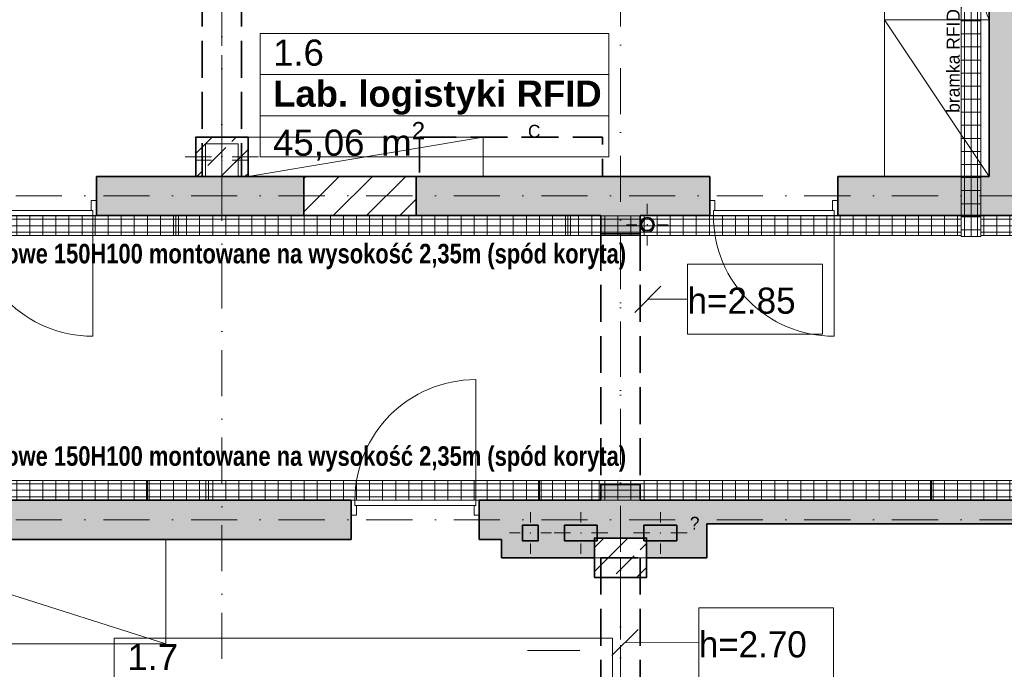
# Model space of a CAD drawing. Header units: millimetres. Extents: x 82175 to 237000, y 24756 to 471700.
# Tile 131 of 256: x 111823 to 119357, y 310335 to 315309. Entities that reach past the tile are written whole.
import ezdxf
from ezdxf.enums import TextEntityAlignment as Align

# ---------------------------------------------------------------- set-up
doc = ezdxf.new("R2010")
doc.units = ezdxf.units.MM
doc.linetypes.add('Krawędzie ukryte', pattern=[3.912222, 2.822222, -1.09])
doc.linetypes.add('Kropki i Kreski', pattern=[6.702778, 3.527778, -1.763889, 0, -1.411111])
for name, color, linetype, lineweight in [('#_EL - opis', 7, 'Continuous', 20), ('2DE_PRO_Cblf304L', 30, 'Continuous', 15), ('CP_DETAL', 33, 'Continuous', 9)]:
    doc.layers.add(name, color=color, linetype=linetype, lineweight=lineweight)
for name, color, linetype in [('- strefy pomieszczeń', 8, 'Continuous'), ('2D - Ogólne', 8, 'Continuous'), ('2D - Rysunki i Obrazki', 8, 'Continuous'), ('Drzwi Archicad', 8, 'Continuous'), ('Instalacje - Went_Klim', 8, 'Continuous'), ('Instalacje - Wod_Kan', 8, 'Continuous'), ('Konstrukcja - Belki', 8, 'Continuous'), ('Konstrukcja - Siatka mod', 8, 'Continuous'), ('Konstrukcja - Słupy', 8, 'Continuous'), ('Konstrukcja - Ściany nośne wew..P', 8, 'Continuous'), ('Opisy - Etykiety', 8, 'Continuous'), ('Opisy - Tekst', 8, 'Continuous'), ('PIONY INST', 8, 'Continuous'), ('Wnętrze - Umeblowanie', 8, 'Continuous')]:
    doc.layers.add(name, color=color, linetype=linetype)
doc.styles.add('CP_ATTR', font='ARIAL.TTF')
doc.styles.add('OP_100', font='ARIALN.TTF', dxfattribs={"width": 0.8, "height": 20})
doc.styles.add('STYL_AUTOMATYCZNY_1', font='arial.ttf')
doc.styles.add('STYL_AUTOMATYCZNY_2', font='arial.ttf')
doc.styles.add('STYL_AUTOMATYCZNY_5', font='txt')
doc.styles.add('STYL_AUTOMATYCZNY_6', font='txt')
doc.styles.add('STYL_AUTOMATYCZNY_8', font='txt')
pattern_1 = [(45, (-135208.59, 595386.62), (-183.84776, 183.84776), []), (45, (-135300.5, 595478.54), (-183.84776, 183.84776), [195, -65])]
pattern_2 = [(90, (-3e-14, 0), (-100, 6e-15), [])]

# ---------------------------------------------------------------- blocks, each defined once
blk = doc.blocks.new('2Dcblfmark100')
at = {"color": 3}
for p, q in [((-10, -50), (-10, 50)), ((10, -50), (10, 50))]:
    blk.add_line(p, q, dxfattribs=at)
blk = doc.blocks.new('2dcblf_korcf105v_b150_h105_z56vrev')
at = {"layer": 'CP_DETAL'}
h = blk.add_hatch(dxfattribs=at)
h.set_pattern_fill('_USER', color=256, scale=100, angle=90, style=0, pattern_type=0)
h.set_pattern_definition(pattern_2)
h.paths.add_polyline_path([(0, 75), (5260, 75), (5260, -75), (0, -75)])
for p, q in [((0, -75), (0, 75)), ((0, 75), (5260, 75)), ((5260, -75), (5260, 75)), ((0, -75), (5260, -75))]:
    blk.add_line(p, q)
for p, q in [((5260, 50), (0, 50)), ((0, 0), (5260, 0)), ((5260, -50), (0, -50))]:
    blk.add_line(p, q, dxfattribs=at)
at = {"yscale": 1.5}
blk.add_blockref('2Dcblfmark100', (3000, 0), dxfattribs=at)
at = {"linetype": 'ByBlock', "style": 'CP_ATTR', "flags": 9}
for tag in ['NAME', 'NUMBER', 'GROUP', 'ORDER-NO', 'PRODUCER', 'COUPLERS', 'MOUNTDIST', 'MOUNTINGS', 'OTHER', 'WEIGHT', 'DIVIDER', 'COVER']:
    blk.add_attdef(tag, text='', height=0.00005, dxfattribs=at).set_placement((-0.1, 0), align=Align.MIDDLE_LEFT)
blk = doc.blocks.new('2dcblf_korcf105v_b150_h105_5dp5760')
at = {"layer": 'CP_DETAL'}
h = blk.add_hatch(dxfattribs=at)
h.set_pattern_fill('_USER', color=256, scale=100, angle=90, style=0, pattern_type=0)
h.set_pattern_definition(pattern_2)
h.paths.add_polyline_path([(0, 75), (12170, 75), (12170, -75), (0, -75)])
for p, q in [((0, -75), (0, 75)), ((0, 75), (12170, 75)), ((0, -75), (12170, -75))]:
    blk.add_line(p, q)
for p, q in [((12170, 50), (0, 50)), ((0, 0), (12170, 0)), ((12170, -50), (0, -50))]:
    blk.add_line(p, q, dxfattribs=at)
at = {"yscale": 1.5}
for p in [(3000, 0), (6000, 0), (9000, 0)]:
    blk.add_blockref('2Dcblfmark100', p, dxfattribs=at)
at = {"linetype": 'ByBlock', "style": 'CP_ATTR', "flags": 9}
for tag in ['NAME', 'NUMBER', 'GROUP', 'ORDER-NO', 'PRODUCER', 'COUPLERS', 'MOUNTDIST', 'MOUNTINGS', 'OTHER', 'WEIGHT', 'DIVIDER', 'COVER']:
    blk.add_attdef(tag, text='', height=0.00005, dxfattribs=at).set_placement((-0.1, 0), align=Align.MIDDLE_LEFT)
blk = doc.blocks.new('2dcblf_korcf105v_b150_h105_fudcsgv')
at = {"layer": 'CP_DETAL'}
h = blk.add_hatch(dxfattribs=at)
h.set_pattern_fill('_USER', color=256, scale=100, angle=90, style=0, pattern_type=0)
h.set_pattern_definition(pattern_2)
h.paths.add_polyline_path([(0, 75), (2405, 75), (2405, -75), (0, -75)])
for p, q in [((0, -75), (0, 75)), ((0, 75), (2405, 75)), ((2405, -75), (2405, 75)), ((0, -75), (2405, -75))]:
    blk.add_line(p, q)
for p, q in [((2405, 50), (0, 50)), ((0, 0), (2405, 0)), ((2405, -50), (0, -50))]:
    blk.add_line(p, q, dxfattribs=at)
at = {"linetype": 'ByBlock', "style": 'CP_ATTR', "flags": 9}
for tag in ['NAME', 'NUMBER', 'GROUP', 'ORDER-NO', 'PRODUCER', 'COUPLERS', 'MOUNTDIST', 'MOUNTINGS', 'OTHER', 'WEIGHT', 'DIVIDER', 'COVER']:
    blk.add_attdef(tag, text='', height=0.00005, dxfattribs=at).set_placement((-0.1, 0), align=Align.MIDDLE_LEFT)
blk = doc.blocks.new('2dcblf_korcf105v_b150_h105_cg9fs4')
at = {"layer": 'CP_DETAL'}
h = blk.add_hatch(dxfattribs=at)
h.set_pattern_fill('_USER', color=256, scale=100, angle=90, style=0, pattern_type=0)
h.set_pattern_definition(pattern_2)
h.paths.add_polyline_path([(0, 75), (17525, 75), (17525, -75), (0, -75)])
for p, q in [((0, -75), (0, 75)), ((0, 75), (17525, 75)), ((0, -75), (17525, -75))]:
    blk.add_line(p, q)
for p, q in [((17525, 50), (0, 50)), ((0, 0), (17525, 0)), ((17525, -50), (0, -50))]:
    blk.add_line(p, q, dxfattribs=at)
at = {"yscale": 1.5}
for p in [(3000, 0), (6000, 0)]:
    blk.add_blockref('2Dcblfmark100', p, dxfattribs=at)
at = {"linetype": 'ByBlock', "style": 'CP_ATTR', "flags": 9}
for tag in ['NAME', 'NUMBER', 'GROUP', 'ORDER-NO', 'PRODUCER', 'COUPLERS', 'MOUNTDIST', 'MOUNTINGS', 'OTHER', 'WEIGHT', 'DIVIDER', 'COVER']:
    blk.add_attdef(tag, text='', height=0.00005, dxfattribs=at).set_placement((-0.1, 0), align=Align.MIDDLE_LEFT)

msp = doc.modelspace()

# ---------------------------------------------------------------- hatches: boundary and pattern name
at = {"layer": 'Instalacje - Wod_Kan', "linetype": 'Continuous', "lineweight": 13}
h = msp.add_hatch(color=8, dxfattribs=at)
h.paths.add_polyline_path([(116570, 313738.9, 0.414214), (116625, 313683.9, 0.414214), (116680, 313738.9, 0.414214), (116625, 313793.9, 0.414214)])
h.paths.add_polyline_path([(116625, 313693.9, -1), (116625, 313783.9, -1)], flags=0)
at = {"layer": 'Konstrukcja - Słupy', "linetype": 'Continuous', "lineweight": 25}
h = msp.add_hatch(dxfattribs=at)
h.set_pattern_fill('Beton_zbrojony_0003', color=8, style=0, pattern_type=2)
h.set_pattern_definition(pattern_1)
h.paths.add_polyline_path([(113170, 314108.9), (113570, 314108.9), (113570, 314408.9), (113170, 314408.9)])
h = msp.add_hatch(dxfattribs=at)
h.set_pattern_fill('Beton_zbrojony_0003', color=8, style=0, pattern_type=2)
h.set_pattern_definition(pattern_1)
h.paths.add_polyline_path([(113245, 314107.7), (113495, 314107.7), (113495, 314357.7), (113245, 314357.7)])
h = msp.add_hatch(dxfattribs=at)
h.set_pattern_fill('Beton_zbrojony_0003', color=8, style=0, pattern_type=2)
h.set_pattern_definition(pattern_1)
h.paths.add_polyline_path([(116220, 311039), (116620, 311039), (116620, 311339), (116220, 311339)])
at = {"layer": 'Konstrukcja - Ściany nośne wew..P', "linetype": 'Continuous', "lineweight": 13}
for points in [[(119240, 319058.9), (119240, 314108.9), (119540, 314108.9), (119540, 319058.9)], [(113245, 314108.9), (112410.1, 314108.9), (112410.1, 313808.9), (113996.8, 313808.9), (113996.8, 314108.9), (113495, 314108.9), (113495, 314107.7), (113245, 314107.7)], [(114856.8, 314108.9), (114856.8, 313808.9), (117103.2, 313808.9), (117103.2, 314108.9)], [(118083.2, 314108.9), (118083.2, 313808.9), (119577, 313808.9), (119577, 314108.9)], [(116270, 313808.9), (116270, 313668.9), (116570, 313668.9), (116570, 313808.9)], [(116570, 311748.9), (116270, 311748.9), (116270, 311339), (116570, 311339)], [(114360, 311628.9), (110140, 311628.9), (110140, 311328.9), (114360, 311328.9)], [(115510, 311328.9), (115510, 311628.9), (115340, 311628.9), (115340, 311328.9)], [(117080, 311628.9), (116570, 311628.9), (116570, 311339), (116600, 311339), (116600, 311438.9), (116850, 311438.9), (116850, 311318.9), (116620, 311318.9), (116620, 311188.9), (117080, 311188.9)], [(117080, 311448.9), (119577, 311448.9), (119577, 311628.9), (117080, 311628.9)]]:
    msp.add_hatch(color=8, dxfattribs=at).paths.add_polyline_path(points)
h = msp.add_hatch(dxfattribs=at)
h.set_pattern_fill('Bloczki_ceramiczne_0003', color=8, style=0, pattern_type=2)
h.set_pattern_definition([(45, (-135208.59, 595386.62), (-127.27922, 127.27922), [])])
h.paths.add_polyline_path([(113996.8, 314108.9), (113996.8, 313808.9), (114856.8, 313808.9), (114856.8, 314108.9)])
h = msp.add_hatch(color=8, dxfattribs=at)
h.paths.add_polyline_path([(116270, 311628.9), (115510, 311628.9), (115510, 311188.9), (116220, 311188.9), (116220, 311318.9), (115992.4, 311318.9), (115992.4, 311438.9), (116242.4, 311438.9), (116242.4, 311339), (116270, 311339)])
h.paths.add_polyline_path([(115671.2, 311438.9), (115791.2, 311438.9), (115791.2, 311318.9), (115671.2, 311318.9)], flags=0)
at = {"layer": 'PIONY INST', "linetype": 'Continuous', "lineweight": 13}
for points in [[(115791.2, 311438.9), (115671.2, 311438.9), (115671.2, 311318.9), (115791.2, 311318.9)], [(116242.4, 311438.9), (115992.4, 311438.9), (115992.4, 311318.9), (116242.4, 311318.9)], [(116850, 311438.9), (116600, 311438.9), (116600, 311318.9), (116850, 311318.9)]]:
    msp.add_hatch(color=8, dxfattribs=at).paths.add_polyline_path(points)

# ---------------------------------------------------------------- linework, layer by layer
at = {"layer": '- strefy pomieszczeń', "color": 8, "linetype": 'Continuous', "lineweight": 13, "ltscale": 100}
for p, q in [((113661.9, 315202.6), (116330.8, 315202.6)), ((113661.9, 314888.3), (113661.9, 315202.6)), ((116330.8, 315202.6), (116330.8, 314888.3)), ((116330.8, 314888.3), (113661.9, 314888.3)), ((113661.9, 314888.3), (116330.8, 314888.3)), ((113661.9, 314574), (113661.9, 314888.3)), ((116330.8, 314888.3), (116330.8, 314574)), ((116330.8, 314574), (113661.9, 314574)), ((113661.9, 314574), (116330.8, 314574)), ((113661.9, 314259.7), (113661.9, 314574)), ((116330.8, 314574), (116330.8, 314259.7)), ((116330.8, 314259.7), (113661.9, 314259.7)), ((112546.9, 310574.3), (116359.2, 310574.3)), ((112546.9, 310260), (112546.9, 310574.3)), ((116359.2, 310574.3), (116359.2, 310260))]:
    msp.add_line(p, q, dxfattribs=at)
at = {"color": 8, "linetype": 'Continuous', "lineweight": 35, "ltscale": 100, "flags": 128}
for points in [[(112410.1, 313808.9), (112410.1, 314108.9)], [(114856.8, 314108.9), (113996.8, 314108.9)], [(113996.8, 313808.9), (114856.8, 313808.9)], [(115340, 311328.9), (115340, 311628.9)]]:
    msp.add_lwpolyline(points, dxfattribs=at)
at = {"layer": '2D - Ogólne', "color": 8, "linetype": 'Continuous', "lineweight": 13, "ltscale": 100}
msp.add_line((115709.4, 310478.8), (116109.4, 310478.8), dxfattribs=at)
at = {"layer": 'Drzwi Archicad', "color": 8, "linetype": 'Continuous', "lineweight": 35, "ltscale": 100}
for p, q in [((112410.1, 313923.9), (112410.1, 314108.9)), ((117103.2, 313923.9), (117103.2, 314108.9)), ((118083.2, 313923.9), (118083.2, 314108.9)), ((112410.1, 313808.9), (112410.1, 313923.9)), ((112410.1, 313808.9), (112410.1, 313923.9)), ((117103.2, 313808.9), (117103.2, 313923.9)), ((117103.2, 313808.9), (117103.2, 313923.9)), ((118083.2, 313808.9), (118083.2, 313923.9)), ((118083.2, 313808.9), (118083.2, 313923.9)), ((114360, 311628.9), (114360, 311513.9)), ((114360, 311628.9), (114360, 311513.9)), ((115340, 311628.9), (115340, 311513.9)), ((115340, 311628.9), (115340, 311513.9)), ((114360, 311513.9), (114360, 311328.9)), ((115340, 311513.9), (115340, 311328.9))]:
    msp.add_line(p, q, dxfattribs=at)
at = {"layer": 'Drzwi Archicad', "color": 8, "linetype": 'Continuous', "lineweight": 13, "ltscale": 100}
for p, q in [((112370.1, 313848.9), (112370.1, 313923.9)), ((112370.1, 313923.9), (112410.1, 313923.9)), ((112410.1, 313923.9), (112410.1, 313808.9)), ((117103.2, 313808.9), (117103.2, 313923.9)), ((117103.2, 313923.9), (117143.2, 313923.9)), ((117143.2, 313923.9), (117143.2, 313848.9)), ((118043.2, 313848.9), (118043.2, 313923.9)), ((118043.2, 313923.9), (118083.2, 313923.9)), ((118083.2, 313923.9), (118083.2, 313808.9)), ((112382.1, 313848.9), (111458.1, 313848.9)), ((111458.1, 313808.9), (112382.1, 313808.9)), ((112382.1, 313848.9), (112370.1, 313848.9)), ((112382.1, 313808.9), (112382.1, 313848.9)), ((112382.1, 313808.9), (112382.1, 313848.9)), ((112382.1, 313808.9), (112382.1, 312884.9)), ((112410.1, 313808.9), (112382.1, 313808.9)), ((117131.2, 313808.9), (117103.2, 313808.9)), ((117143.2, 313848.9), (117131.2, 313848.9)), ((117131.2, 313848.9), (117131.2, 313808.9)), ((118055.2, 313848.9), (117131.2, 313848.9)), ((117131.2, 313848.9), (117131.2, 313808.9)), ((117131.2, 313808.9), (118055.2, 313808.9)), ((118055.2, 313848.9), (118043.2, 313848.9)), ((118055.2, 313808.9), (118055.2, 313848.9)), ((118055.2, 313808.9), (118055.2, 313848.9)), ((118055.2, 313808.9), (118055.2, 312884.9)), ((118083.2, 313808.9), (118055.2, 313808.9)), ((115312, 311628.9), (115312, 312552.9)), ((114388, 311628.9), (114360, 311628.9)), ((114360, 311628.9), (114360, 311513.9)), ((114388, 311588.9), (114388, 311628.9)), ((114388, 311628.9), (115312, 311628.9)), ((114388, 311588.9), (114388, 311628.9)), ((115340, 311628.9), (115312, 311628.9)), ((115312, 311628.9), (115312, 311588.9)), ((115312, 311628.9), (115312, 311588.9)), ((115340, 311513.9), (115340, 311628.9)), ((114400, 311588.9), (114388, 311588.9)), ((115312, 311588.9), (114388, 311588.9)), ((114400, 311513.9), (114400, 311588.9)), ((115312, 311588.9), (115300, 311588.9)), ((115300, 311588.9), (115300, 311513.9)), ((114360, 311513.9), (114400, 311513.9)), ((115300, 311513.9), (115340, 311513.9))]:
    msp.add_line(p, q, dxfattribs=at)
for centre, start, end in [((112382.1, 313808.9), 180, 270), ((118055.2, 313808.9), 180, 270), ((115312, 311628.9), 90, 180)]:
    msp.add_arc(centre, 924, start, end, dxfattribs=at)
at = {"layer": 'Instalacje - Went_Klim', "color": 8, "linetype": 'Krawędzie ukryte', "lineweight": 35, "ltscale": 100, "flags": 128}
msp.add_lwpolyline([(114881.2, 314408.9), (116281.2, 314408.9), (116281.2, 314108.9), (114881.2, 314108.9)], close=True, dxfattribs=at)
at = {"layer": 'Instalacje - Wod_Kan', "color": 8, "linetype": 'Continuous', "lineweight": 0, "ltscale": 100}
for p, q in [((116625, 313818.9), (116625, 313898.9)), ((116545, 313738.9), (116465, 313738.9)), ((116705, 313738.9), (116785, 313738.9)), ((116625, 313658.9), (116625, 313578.9))]:
    msp.add_line(p, q, dxfattribs=at)
at = {"layer": 'Instalacje - Wod_Kan', "color": 8, "linetype": 'Continuous', "lineweight": 25, "ltscale": 100, "flags": 128}
msp.add_lwpolyline([(116570, 313738.9, 0.414214), (116625, 313683.9, 0.414214), (116680, 313738.9, 0.414214), (116625, 313793.9, 0.414214)], format="xyb", close=True, dxfattribs=at)
at = {"layer": 'Instalacje - Wod_Kan', "color": 8, "linetype": 'Continuous', "lineweight": 35, "ltscale": 100, "flags": 128}
msp.add_lwpolyline([(116625, 313693.9, -1), (116625, 313783.9, -1)], format="xyb", close=True, dxfattribs=at)
at = {"layer": 'Instalacje - Wod_Kan', "color": 8, "linetype": 'Continuous', "lineweight": 0, "ltscale": 100}
msp.add_point((116625, 313738.9), dxfattribs=at)
at = {"layer": 'Konstrukcja - Belki', "color": 8, "linetype": 'Krawędzie ukryte', "lineweight": 35, "ltscale": 100}
for p, q in [((113220, 319058.9), (113220, 314108.9)), ((113520, 319058.9), (113520, 314108.9)), ((113220, 314108.9), (113520, 314108.9)), ((116270, 313668.9), (116270, 311748.8)), ((116270, 313668.9), (116570, 313668.9)), ((116570, 313668.9), (116570, 311748.8)), ((116270, 311748.8), (116570, 311748.8)), ((116270, 311188.9), (116270, 306580.6)), ((116270, 311188.9), (116570, 311188.9)), ((116570, 311188.9), (116570, 306580.6))]:
    msp.add_line(p, q, dxfattribs=at)
at = {"layer": 'Konstrukcja - Belki', "color": 8, "linetype": 'Kropki i Kreski', "lineweight": 13, "ltscale": 100}
for p, q in [((113370, 319058.9), (113370, 314108.9)), ((116420, 313668.9), (116420, 311748.8)), ((116420, 311188.9), (116420, 306580.6))]:
    msp.add_line(p, q, dxfattribs=at)
at = {"layer": 'Konstrukcja - Siatka mod', "color": 8, "linetype": 'Kropki i Kreski', "lineweight": 13, "ltscale": 100}
for p, q in [((113370, 322164.8), (113370, 305200)), ((116420, 305200), (116420, 322164.8)), ((93022.5, 313958.9), (122467, 313958.9)), ((93022.5, 311478.9), (122467, 311478.9))]:
    msp.add_line(p, q, dxfattribs=at)
at = {"layer": 'Konstrukcja - Słupy', "color": 8, "linetype": 'Continuous', "lineweight": 0, "ltscale": 100}
for p, q in [((113370, 314338.9), (113370, 314488.9)), ((113290, 314258.9), (113090, 314258.9)), ((113450, 314258.9), (113650, 314258.9)), ((113370, 314178.9), (113370, 314028.9)), ((116420, 311269), (116420, 311419)), ((116340, 311189), (116140, 311189)), ((116500, 311189), (116700, 311189)), ((116420, 311109), (116420, 310959))]:
    msp.add_line(p, q, dxfattribs=at)
at = {"layer": 'Konstrukcja - Słupy', "color": 8, "linetype": 'Continuous', "lineweight": 13, "ltscale": 100}
for p, q in [((113370, 314312.7), (113370, 314437.7)), ((113290, 314232.7), (113165, 314232.7)), ((113450, 314232.7), (113575, 314232.7)), ((113370, 314152.7), (113370, 314027.7))]:
    msp.add_line(p, q, dxfattribs=at)
at = {"layer": 'Konstrukcja - Słupy', "color": 8, "linetype": 'Continuous', "lineweight": 35, "ltscale": 100, "flags": 128}
for points in [[(113170, 314108.9), (113570, 314108.9), (113570, 314408.9), (113170, 314408.9)], [(116220, 311039), (116620, 311039), (116620, 311339), (116220, 311339)]]:
    msp.add_lwpolyline(points, close=True, dxfattribs=at)
at = {"layer": 'Konstrukcja - Słupy', "color": 8, "linetype": 'Continuous', "lineweight": 13, "ltscale": 100, "flags": 128}
msp.add_lwpolyline([(113245, 314107.7), (113495, 314107.7), (113495, 314357.7), (113245, 314357.7)], close=True, dxfattribs=at)
at = {"layer": 'Konstrukcja - Słupy', "color": 8, "linetype": 'Continuous', "lineweight": 0, "ltscale": 100}
for p in [(113370, 314258.9), (116420, 311189)]:
    msp.add_point(p, dxfattribs=at)
at = {"layer": 'Konstrukcja - Słupy', "color": 8, "linetype": 'Continuous', "lineweight": 13, "ltscale": 100}
msp.add_point((113370, 314232.7), dxfattribs=at)
at = {"layer": 'Konstrukcja - Ściany nośne wew..P', "color": 8, "linetype": 'Continuous', "lineweight": 35, "ltscale": 100}
for p, q in [((113996.8, 314108.9), (113996.8, 313808.9)), ((114856.8, 314108.9), (114856.8, 313808.9)), ((117103.2, 313923.9), (117103.2, 314108.9)), ((118083.2, 313923.9), (118083.2, 314108.9)), ((117103.2, 313808.9), (117103.2, 313923.9)), ((118083.2, 313808.9), (118083.2, 313923.9)), ((114360, 311628.9), (114360, 311513.9)), ((114360, 311513.9), (114360, 311328.9))]:
    msp.add_line(p, q, dxfattribs=at)
at = {"layer": 'Konstrukcja - Ściany nośne wew..P', "color": 8, "linetype": 'Continuous', "lineweight": 35, "ltscale": 100, "flags": 128}
for points in [[(119240, 319058.9), (119240, 314108.9)], [(113170, 314108.9), (112410.1, 314108.9)], [(113996.8, 314108.9), (113570, 314108.9)], [(117103.2, 314108.9), (114856.8, 314108.9)], [(119240, 314108.9), (118083.2, 314108.9)], [(112410.1, 313808.9), (113996.8, 313808.9)], [(114856.8, 313808.9), (116270, 313808.9)], [(116270, 313808.9), (116270, 313668.9)], [(116570, 313668.9), (116570, 313808.9)], [(116570, 313808.9), (117103.2, 313808.9)], [(118083.2, 313808.9), (119577, 313808.9)], [(116270, 313668.9), (116570, 313668.9)], [(116270, 311748.9), (116270, 311628.9)], [(116570, 311748.9), (116270, 311748.9)], [(116570, 311628.9), (116570, 311748.9)], [(114360, 311628.9), (110440, 311628.9)], [(115510, 311628.9), (115340, 311628.9)], [(116270, 311628.9), (115510, 311628.9)], [(117080, 311628.9), (116570, 311628.9)], [(119577, 311628.9), (117080, 311628.9)], [(117080, 311188.9), (117080, 311448.9)], [(117080, 311448.9), (119577, 311448.9)], [(110440, 311328.9), (114360, 311328.9)], [(115340, 311328.9), (115510, 311328.9)], [(115510, 311328.9), (115510, 311188.9)], [(115510, 311188.9), (116220, 311188.9)], [(116620, 311188.9), (117080, 311188.9)]]:
    msp.add_lwpolyline(points, dxfattribs=at)
at = {"layer": 'Opisy - Etykiety', "color": 8, "linetype": 'Continuous', "lineweight": 20, "ltscale": 100}
for p, q in [((117965.6, 313436.3), (116934.1, 313436.3)), ((116934.1, 313436.3), (116934.1, 312899.8)), ((117965.6, 312899.8), (117965.6, 313436.3)), ((116729.1, 313268.1), (116529.1, 313068.1)), ((116629.1, 313168.1), (116934.1, 313168.1)), ((116934.1, 312899.8), (117965.6, 312899.8)), ((118051.1, 310804.9), (117019.7, 310804.9)), ((117019.7, 310804.9), (117019.7, 310268.4)), ((118051.1, 310268.4), (118051.1, 310804.9)), ((116555.6, 310640.2), (116354.1, 310441.7)), ((116454.8, 310540.9), (117019.7, 310536.6))]:
    msp.add_line(p, q, dxfattribs=at)
at = {"layer": 'PIONY INST', "color": 8, "linetype": 'Continuous', "lineweight": 0, "ltscale": 100}
for p, q in [((115731.2, 311458.9), (115731.2, 311538.9)), ((116117.4, 311458.9), (116117.4, 311538.9)), ((116725, 311458.9), (116725, 311538.9)), ((115651.2, 311378.9), (115571.2, 311378.9)), ((115811.2, 311378.9), (115891.2, 311378.9)), ((116037.4, 311378.9), (115912.4, 311378.9)), ((116197.4, 311378.9), (116322.4, 311378.9)), ((116645, 311378.9), (116520, 311378.9)), ((116805, 311378.9), (116930, 311378.9)), ((115731.2, 311298.9), (115731.2, 311218.9)), ((116117.4, 311298.9), (116117.4, 311218.9)), ((116725, 311298.9), (116725, 311218.9))]:
    msp.add_line(p, q, dxfattribs=at)
at = {"layer": 'PIONY INST', "color": 8, "linetype": 'Continuous', "lineweight": 35, "ltscale": 100, "flags": 128}
for points in [[(115791.2, 311438.9), (115671.2, 311438.9), (115671.2, 311318.9), (115791.2, 311318.9)], [(116242.4, 311438.9), (115992.4, 311438.9), (115992.4, 311318.9), (116242.4, 311318.9)], [(116850, 311438.9), (116600, 311438.9), (116600, 311318.9), (116850, 311318.9)]]:
    msp.add_lwpolyline(points, close=True, dxfattribs=at)
at = {"layer": 'PIONY INST', "color": 8, "linetype": 'Continuous', "lineweight": 0, "ltscale": 100}
for p in [(115731.2, 311378.9), (116117.4, 311378.9), (116725, 311378.9)]:
    msp.add_point(p, dxfattribs=at)
at = {"layer": 'Wnętrze - Umeblowanie', "color": 8, "linetype": 'Continuous', "lineweight": 13, "ltscale": 100}
for p, q in [((119240, 315308.9), (118440, 317308.9)), ((119240, 314108.9), (118440, 315308.9)), ((113570, 314108.9), (115370, 314408.9)), ((110440, 311328.9), (112940, 310528.9))]:
    msp.add_line(p, q, dxfattribs=at)
at = {"layer": 'Wnętrze - Umeblowanie', "color": 8, "linetype": 'Continuous', "lineweight": 13, "ltscale": 100, "flags": 128}
for points in [[(119240, 315308.9), (119240, 317308.9), (118440, 317308.9), (118440, 315308.9)], [(119240, 314108.9), (119240, 315308.9), (118440, 315308.9), (118440, 314108.9)], [(113570, 314108.9), (115370, 314108.9), (115370, 314408.9), (113570, 314408.9)], [(110440, 311328.9), (112940, 311328.9), (112940, 310528.9), (110440, 310528.9)]]:
    msp.add_lwpolyline(points, close=True, dxfattribs=at)

# ---------------------------------------------------------------- block references
at = {"layer": '2DE_PRO_Cblf304L'}
for name, p, rotation in [('2dcblf_korcf105v_b150_h105_z56vrev', (119102.7, 313806.5), 90), ('2dcblf_korcf105v_b150_h105_z56vrev', (119102.7, 313806.5), 90), ('2dcblf_korcf105v_b150_h105_z56vrev', (119102.7, 313650), 90), ('2dcblf_korcf105v_b150_h105_cg9fs4', (119027.7, 313731.6), 180), ('2dcblf_korcf105v_b150_h105_fudcsgv', (121582.7, 313731.5), 180), ('2dcblf_korcf105v_b150_h105_5dp5760', (116257.7, 311705.4), 180), ('2dcblf_korcf105v_b150_h105_5dp5760', (121803.3, 311705.4), 180)]:
    msp.add_blockref(name, p, dxfattribs=dict(at, rotation=rotation))

# ---------------------------------------------------------------- texts
at = {"layer": '#_EL - opis', "char_height": 150, "width": 13225.251, "attachment_point": 1, "style": 'OP_100'}
for insert in [(110818, 313592.9), (110818, 312042.9)]:
    msp.add_mtext('\\fArial|b1|i0|c238|p34;koryto kablowe 150H100 montowane na wysokość 2,35m (spód koryta)', dxfattribs=dict(at, insert=insert))
at = {"layer": '- strefy pomieszczeń', "color": 8, "linetype": 'Continuous', "lineweight": 13, "char_height": 200, "attachment_point": 1}
for s, insert, style in [('\\A1;{\\pql;\\pt0,100;\\fArial|b0|i0|c238|p0;\\W1.000000;1.6\\fArial|b0|i0|c238|p0;\\W1.000000;\\A1{\\H.66x;\\S^  ;}\\fArial|b0|i0|c238|p0;\\W1.000000;\\fArial|b0|i0|c238|p0;\\W1.000000;\\A1{\\H.66x;\\S^  ;}}', (113761.9, 315156.8), 'STYL_AUTOMATYCZNY_1'), ('\\A1;{\\pql;\\pt0,100;\\fArial|b1|i0|c238|p0;\\W1.000000;Lab. logistyki RFID\\fArial|b1|i0|c238|p0;\\W1.000000;\\A1{\\H.66x;\\S^  ;}\\fArial|b1|i0|c238|p0;\\W1.000000;\\fArial|b1|i0|c238|p0;\\W1.000000;\\A1{\\H.66x;\\S^  ;}}', (113761.9, 314842.6), 'STYL_AUTOMATYCZNY_2'), ('\\A1;{\\pql;\\pt0,100;\\fArial|b0|i0|c238|p0;\\W1.000000;45,06\\fArial|b0|i0|c238|p0;\\W1.000000;\\A1{\\H.66x;\\S^  ;}\\fArial|b0|i0|c238|p0;\\W1.000000; m\\fArial|b0|i0|c238|p0;\\W1.000000;\\A1{\\H.66x;\\S2^  ;}}', (113761.9, 314525.4), 'STYL_AUTOMATYCZNY_1'), ('\\A1;{\\pql;\\pt0,100;\\fArial|b0|i0|c238|p0;\\W1.000000;1.7\\fArial|b0|i0|c238|p0;\\W1.000000;\\A1{\\H.66x;\\S^  ;}\\fArial|b0|i0|c238|p0;\\W1.000000;\\fArial|b0|i0|c238|p0;\\W1.000000;\\A1{\\H.66x;\\S^  ;}}', (112646.9, 310528.6), 'STYL_AUTOMATYCZNY_1')]:
    msp.add_mtext(s, dxfattribs=dict(at, insert=insert, style=style))
at = {"layer": '2D - Rysunki i Obrazki', "color": 8, "linetype": 'Continuous', "lineweight": 35, "insert": (115759.8, 314403.8), "char_height": 98.407, "attachment_point": 8, "style": 'STYL_AUTOMATYCZNY_8'}
msp.add_mtext('\\A1;{\\pqc;\\fF1|b0|i0|c0|p0;\\W1.000000;C}', dxfattribs=at)
at = {"layer": '2D - Rysunki i Obrazki', "color": 8, "linetype": 'Continuous', "lineweight": 13, "insert": (116987.4, 311404.1), "char_height": 98.407, "attachment_point": 8, "style": 'STYL_AUTOMATYCZNY_8'}
msp.add_mtext('\\A1;{\\pqc;\\fF1|b0|i0|c0|p0;\\W1.000000;?}', dxfattribs=at)
at = {"layer": 'Opisy - Etykiety', "color": 8, "linetype": 'Continuous', "lineweight": 20, "char_height": 200, "attachment_point": 4, "style": 'STYL_AUTOMATYCZNY_5'}
for s, insert in [('\\A1;{\\pql;\\fGeneva|b0|i0|c0|p0;\\W1.000000;h=\\fGeneva CE|b0|i0|c0|p0;\\W1.000000;2.\\fGeneva CE|b0|i0|c0|p0;\\W1.000000;85}', (116934.1, 313156.1)), ('\\A1;{\\pql;\\fGeneva|b0|i0|c0|p0;\\W1.000000;h=\\fGeneva CE|b0|i0|c0|p0;\\W1.000000;2.\\fGeneva CE|b0|i0|c0|p0;\\W1.000000;7\\fGeneva CE|b0|i0|c0|p0;\\W1.000000;0}', (117019.7, 310524.7))]:
    msp.add_mtext(s, dxfattribs=dict(at, insert=insert))
at = {"layer": 'Opisy - Tekst', "color": 8, "linetype": 'Continuous', "lineweight": 13, "insert": (118916, 314993.1), "char_height": 100, "attachment_point": 2, "rotation": 90, "style": 'STYL_AUTOMATYCZNY_6'}
msp.add_mtext('\\A1;{\\pqc;\\fGeneva CE|b0|i0|c0|p0;\\W1.000000;bramka RFID}', dxfattribs=at)

doc.saveas('drawing.dxf')
